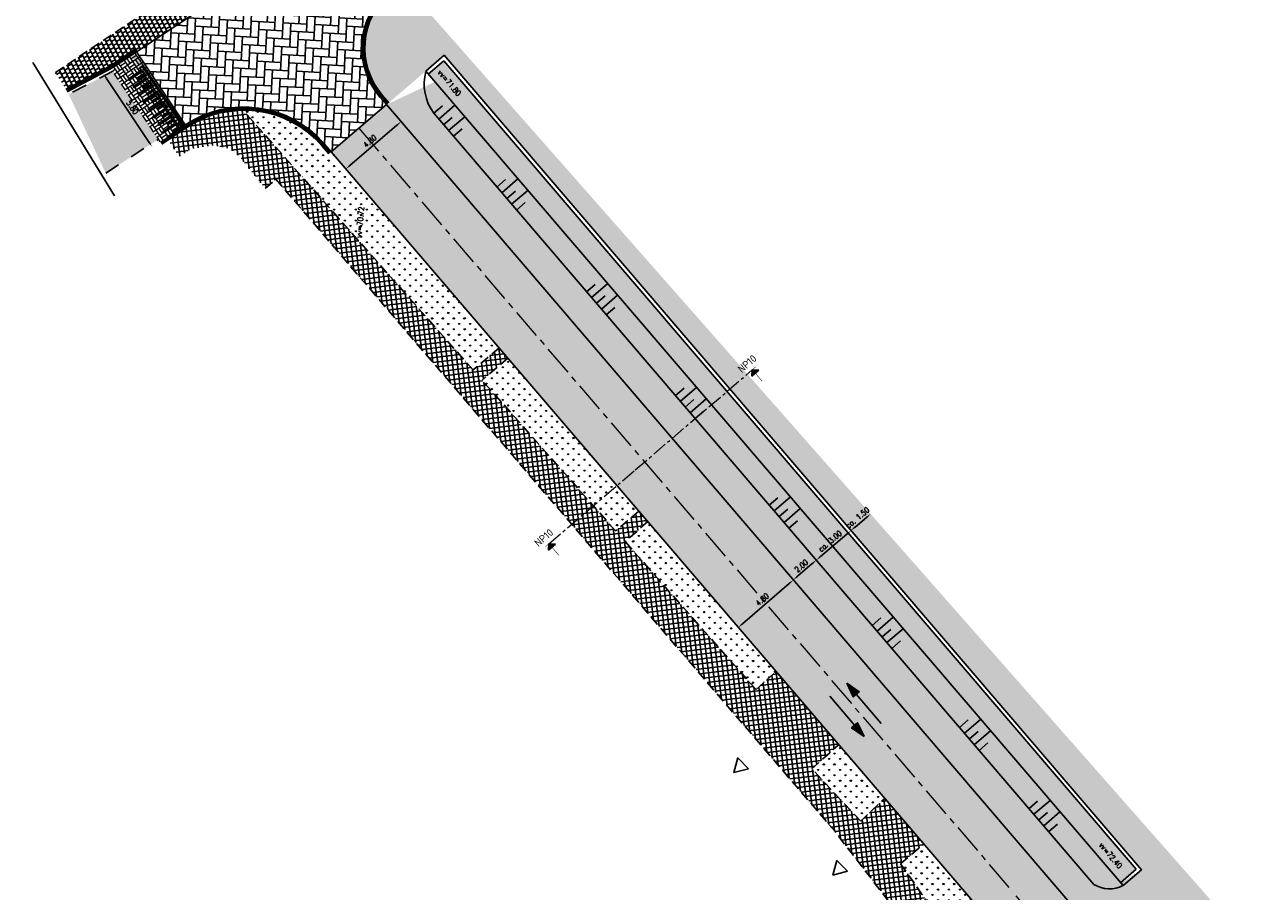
# Model space of a CAD drawing. Header units: metres. Extents: x 183890 to 185675, y 327401 to 328446.
# Tile 55 of 69: x 184288 to 184370, y 328136 to 328194. Entities that reach past the tile are written whole.
import ezdxf
from ezdxf.enums import TextEntityAlignment as Align

# ---------------------------------------------------------------- set-up
doc = ezdxf.new("R2010")
doc.units = ezdxf.units.M
doc.header["$LTSCALE"] = 0.2
doc.header["$PDMODE"] = 35
doc.header["$PDSIZE"] = 0.2
for name, pattern in [('ACAD_ISO02W100', [15, 12, -3]), ('AM-AS', [16, 10, -2, 2, -2]), ('DASHED', [200, 100, -100]), ('HIDDEN', [9.524999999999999, 6.35, -3.175]), ('XX-CENTER', [8, 5, -1, 1, -1])]:
    doc.linetypes.add(name, pattern=pattern)
for name, color, linetype, lineweight in [('N-WE-AM-AS-G', 10, 'AM-AS', 18), ('N-WE-VH-VERHARDING_BETONSTRAATSTEEN-A', 252, 'Continuous', 18), ('X-XX-AL-T25', 7, 'Continuous', 25), ('X-XX-AL-VERWIJZING_DOORSNEDE-G', 7, 'XX-CENTER', 18)]:
    doc.layers.add(name, color=color, linetype=linetype, lineweight=lineweight)
for name, color, linetype in [('O_GROEN_A_GRAS', 251, 'Continuous'), ('O_RIO_L_KOKER', 7, 'Continuous'), ('O_RIO_T_VLOEIVLAK', 7, 'Continuous'), ('O_WEG_L_DETAIL', 7, 'Continuous'), ('O_WEGEN_A_ASFALT', 252, 'Continuous'), ('O_WEGEN_A_BSS', 41, 'Continuous'), ('O_WEGEN_A_RIJWEG_GEB KL', 253, 'Continuous'), ('O_WEGEN_A_TROTTOIR', 252, 'Continuous'), ('O_WEGEN_L_2STREK', 3, 'Continuous'), ('O_WEGEN_L_OB 60x200', 2, 'HIDDEN'), ('O_WEGEN_L_RIJRICHTING', 3, 'Continuous'), ('O_WEGEN_L_TB18-20', 1, 'ACAD_ISO02W100'), ('O_WEGEN_T_MAATVOERING', 1, 'Continuous'), ('Z_ZZZ_L_AAND_INRITTEN', 2, 'Continuous'), ('Z_ZZZ_Z_HERGEBRUIK_MATERIALEN', 252, 'Continuous'), ('Z_ZZZ_Z_WERKGRENS', 3, 'FENCELINE2')]:
    doc.layers.add(name, color=color, linetype=linetype)
doc.styles.add('NLCS-ISO', font='NLCS-ISO.ttf')
doc.styles.add('ROMANS', font='romans.shx', dxfattribs={"width": 0.9})
doc.styles.add('ROMANS1_200_18', font='romans.shx', dxfattribs={"width": 0.9, "height": 0.36})
doc.styles.get("Standard").update_dxf_attribs({"font": 'arial.ttf'})
doc.linetypes.add('FENCELINE2', pattern='A,6.35,-2.54,[132,ltypeshp.shx,S=2.54,R=0,X=-2.54,Y=0],-2.54,25.4', length=36.83)
doc.dimstyles.new('1_200', dxfattribs={"dimscale": 0.2, "dimtxt": 1.8, "dimasz": 1.8, "dimexe": 1.8, "dimexo": 0.625, "dimgap": 0.9, "dimtad": 1, "dimlfac": -1, "dimzin": 0, "dimdsep": 46, "dimtxsty": 'ROMANS', "dimcen": 0.9, "dimse1": 1, "dimse2": 1, "dimadec": 0, "dimazin": 0, "dimtfac": 1, "dimtix": 1, "dimtofl": 0, "dimtmove": 2, "dimatfit": 3, "dimfxl": 1, "dimtolj": 1, "dimtzin": 0, "dimarcsym": 0})
pattern_1 = [(90, (0, 0), (-0.3592102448, 0.3592102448), [0.09525, -0.6231704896]), (45, (0, 0), (-0.3592102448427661, 0.3592102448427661), [0.09525, -0.41275]), (135, (0, 0), (-0.3592102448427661, -0.3592102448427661), [0.09525, -0.41275])]

# ---------------------------------------------------------------- blocks, each defined once
blk = doc.blocks.new('pijldrsn')
at = {"linetype": 'Continuous'}
blk.add_hatch(color=256, dxfattribs=at).paths.add_polyline_path([(-2.99999997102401, -2.999999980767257), (2.897598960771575e-08, 1.923274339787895e-08), (3.00000002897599, -2.999999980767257)])
for p, q in [((-2.99999997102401, -2.999999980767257), (2.897598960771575e-08, 1.923274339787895e-08)), ((2.897598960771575e-08, 1.923274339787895e-08), (3.00000002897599, -2.999999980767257)), ((2.897598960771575e-08, 1.923274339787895e-08), (2.897598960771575e-08, -2.999999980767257)), ((2.897598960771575e-08, 1.923274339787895e-08), (2.897598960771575e-08, 1.923274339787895e-08)), ((2.897598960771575e-08, 1.923274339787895e-08), (2.897598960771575e-08, 1.923274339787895e-08)), ((2.897598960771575e-08, 1.923274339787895e-08), (2.897598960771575e-08, 1.923274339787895e-08)), ((3.00000002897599, -2.999999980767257), (-2.99999997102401, -2.999999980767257))]:
    blk.add_line(p, q, dxfattribs=at)
at = {"linetype": 'Continuous', "const_width": 0.35}
for points in [[(-2.99999997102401, 1.923274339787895e-08), (3.00000002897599, 1.923274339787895e-08)], [(2.897598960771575e-08, 1.923274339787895e-08), (2.897598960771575e-08, -9.999999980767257)]]:
    blk.add_lwpolyline(points, dxfattribs=at)
at = {"flags": 11}
for tag, p in [('TEXTAT', (0, -65)), ('TEXTHG', (0.02287704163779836, -71.78196205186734))]:
    blk.add_attdef(tag, text='', height=5, dxfattribs=at).set_placement(p, align=Align.TOP_CENTER)
blk = doc.blocks.new('*D66')
at = {"layer": 'Defpoints', "color": 0, "transparency": 16777216}
for p in [(184338.5841427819, 328156.8896370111), (184339.4847249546, 328155.8465449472), (184335.8514765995, 328152.7096802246)]:
    blk.add_point(p, dxfattribs=at)
at = {"layer": 'O_WEGEN_T_MAATVOERING', "color": 0, "lineweight": -2, "transparency": 16777216}
blk.add_line((184335.2233856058, 328153.9880350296), (184338.3116516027, 328156.6543742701), dxfattribs=at)
at = {"layer": 'O_WEGEN_T_MAATVOERING', "color": 0, "transparency": 16777216}
for points in [[(184338.2724411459, 328156.6997894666), (184338.3508620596, 328156.6089590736), (184338.5841427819, 328156.8896370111)], [(184335.184175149, 328154.0334502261), (184335.2625960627, 328153.942619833), (184334.9508944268, 328153.7527722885)]]:
    blk.add_solid(points, dxfattribs=at)
at = {"layer": 'O_WEGEN_T_MAATVOERING', "color": 0, "transparency": 16777216, "insert": (184336.5322558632, 328155.5936958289), "char_height": 0.36, "attachment_point": 5, "rotation": 40.806585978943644, "style": 'ROMANS'}
blk.add_mtext('\\A1;4.80', dxfattribs=at)
blk = doc.blocks.new('*D67')
at = {"layer": 'Defpoints', "color": 0, "transparency": 16777216}
for p in [(184340.1034943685, 328158.1992228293), (184340.1034943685, 328158.1992228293), (184338.5879335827, 328156.8941903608)]:
    blk.add_point(p, dxfattribs=at)
at = {"layer": 'O_WEGEN_T_MAATVOERING', "color": 0, "lineweight": -2, "transparency": 16777216}
blk.add_line((184338.8607333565, 328157.1290951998), (184339.8306945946, 328157.9643179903), dxfattribs=at)
at = {"layer": 'O_WEGEN_T_MAATVOERING', "color": 0, "transparency": 16777216}
for points in [[(184339.7915437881, 328158.0097846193), (184339.8698454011, 328157.9188513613), (184340.1034943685, 328158.1992228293)], [(184338.82158255, 328157.1745618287), (184338.899884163, 328157.0836285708), (184338.5879335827, 328156.8941903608)]]:
    blk.add_solid(points, dxfattribs=at)
at = {"layer": 'O_WEGEN_T_MAATVOERING', "color": 0, "transparency": 16777216, "insert": (184339.1108091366, 328157.8195063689), "char_height": 0.36, "attachment_point": 5, "rotation": 40.73137374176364, "style": 'ROMANS'}
blk.add_mtext('\\A1;2.00', dxfattribs=at)
blk = doc.blocks.new('*D76')
at = {"layer": 'Defpoints', "color": 0, "transparency": 16777216}
for p in [(184342.3825432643, 328160.1501036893), (184342.3825432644, 328160.1501036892), (184340.1034943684, 328158.1992228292, 72.39955585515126)]:
    blk.add_point(p, dxfattribs=at)
at = {"layer": 'O_WEGEN_T_MAATVOERING', "color": 0, "lineweight": -2, "transparency": 16777216}
blk.add_line((184340.3769802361, 328158.4333285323), (184342.1090573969, 328159.915997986), dxfattribs=at)
at = {"layer": 'O_WEGEN_T_MAATVOERING', "color": 0, "transparency": 16777216}
for points in [[(184342.0700397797, 328159.9615789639), (184342.1480750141, 328159.8704170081), (184342.3825432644, 328160.1501036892)], [(184340.3379626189, 328158.4789095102), (184340.4159978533, 328158.3877475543), (184340.1034943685, 328158.1992228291)]]:
    blk.add_solid(points, dxfattribs=at)
at = {"layer": 'O_WEGEN_T_MAATVOERING', "color": 0, "transparency": 16777216, "insert": (184341.0089131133, 328159.4481491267), "char_height": 0.36, "attachment_point": 5, "rotation": 40.56374322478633, "style": 'ROMANS'}
blk.add_mtext('\\A1;ca. 3.00', dxfattribs=at)
blk = doc.blocks.new('*D77')
at = {"layer": 'Defpoints', "color": 0, "transparency": 16777216}
for p in [(184343.68979118, 328161.2451933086, 72.39955585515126), (184343.6897911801, 328161.2451933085), (184342.3825432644, 328160.1501036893, 72.39955585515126)]:
    blk.add_point(p, dxfattribs=at)
at = {"layer": 'O_WEGEN_T_MAATVOERING', "color": 0, "lineweight": -2, "transparency": 16777216}
blk.add_line((184342.6585085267, 328160.3812814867), (184343.4138259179, 328161.014015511), dxfattribs=at)
at = {"layer": 'O_WEGEN_T_MAATVOERING', "color": 0, "transparency": 16777216}
for points in [[(184343.375296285, 328161.0600097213), (184343.4523555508, 328160.9680213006), (184343.6897911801, 328161.2451933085)], [(184342.6199788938, 328160.4272756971), (184342.6970381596, 328160.3352872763), (184342.3825432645, 328160.1501036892)]]:
    blk.add_solid(points, dxfattribs=at)
at = {"layer": 'O_WEGEN_T_MAATVOERING', "color": 0, "transparency": 16777216, "insert": (184342.8230799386, 328160.9982091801), "char_height": 0.36, "attachment_point": 5, "rotation": 39.95311547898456, "style": 'ROMANS'}
blk.add_mtext('\\A1;ca. 1.50', dxfattribs=at)
blk = doc.blocks.new('*D86')
at = {"layer": 'Defpoints', "color": 0, "transparency": 16777216}
for p in [(184311.7232854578, 328188.2778836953), (184312.685426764, 328187.1538954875), (184308.0768072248, 328185.1564743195)]:
    blk.add_point(p, dxfattribs=at)
at = {"layer": 'O_WEGEN_T_MAATVOERING', "color": 0, "lineweight": -2, "transparency": 16777216}
blk.add_line((184309.3124343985, 328184.2665918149), (184312.4119408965, 328186.9197897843), dxfattribs=at)
at = {"layer": 'O_WEGEN_T_MAATVOERING', "color": 0, "transparency": 16777216}
for points in [[(184312.3729232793, 328186.9653707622), (184312.4509585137, 328186.8742088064), (184312.685426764, 328187.1538954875)], [(184309.2734167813, 328184.3121727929), (184309.3514520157, 328184.221010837), (184309.038948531, 328184.0324861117)]]:
    blk.add_solid(points, dxfattribs=at)
at = {"layer": 'O_WEGEN_T_MAATVOERING', "color": 0, "transparency": 16777216, "insert": (184310.6280819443, 328185.8666766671), "char_height": 0.36, "attachment_point": 5, "rotation": 40.56374322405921, "style": 'ROMANS'}
blk.add_mtext('\\A1;4.80', dxfattribs=at)
blk = doc.blocks.new('*D87')
at = {"layer": 'Defpoints', "color": 0, "transparency": 16777216}
for p in [(184295.2178009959, 328191.7679929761), (184298.43553781, 328186.9424184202), (184296.2543454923, 328185.48797963)]:
    blk.add_point(p, dxfattribs=at)
at = {"layer": 'O_WEGEN_T_MAATVOERING', "color": 0, "lineweight": -2, "transparency": 16777216}
blk.add_line((184293.2363302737, 328190.0140357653), (184296.054623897, 328185.7874980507), dxfattribs=at)
at = {"layer": 'O_WEGEN_T_MAATVOERING', "color": 0, "transparency": 16777216}
for points in [[(184293.2862500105, 328190.0473226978), (184293.1864105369, 328189.9807488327), (184293.0366086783, 328190.313554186)], [(184296.1045436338, 328185.8207849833), (184296.0047041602, 328185.7542111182), (184296.2543454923, 328185.48797963)]]:
    blk.add_solid(points, dxfattribs=at)
at = {"layer": 'O_WEGEN_T_MAATVOERING', "color": 0, "transparency": 16777216, "insert": (184294.944995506, 328188.1004885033), "char_height": 0.36, "attachment_point": 5, "rotation": 303.6957152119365, "style": 'ROMANS'}
blk.add_mtext('\\A1;5.80', dxfattribs=at)

msp = doc.modelspace()

# ---------------------------------------------------------------- hatches: boundary and pattern name
at = {"layer": 'N-WE-VH-VERHARDING_BETONSTRAATSTEEN-A'}
h = msp.add_hatch(dxfattribs=at)
h.set_pattern_fill('AVH-BSS_KEIFORMAAT_BLOK', color=256, scale=2, angle=34, pattern_type=2)
h.set_pattern_definition([(34, (184635.3851091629, 328401.499), (-0.2348610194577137, 0.3481957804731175), []), (34, (184635.2676786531, 328401.6730978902), (0.1133347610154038, 0.5830567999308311), [0.42, -0.42]), (124, (184635.3851091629, 328401.499), (-0.3481957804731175, -0.2348610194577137), []), (124, (184635.2110112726, 328401.3815694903), (-0.5830567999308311, 0.1133347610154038), [0.4199999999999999, -0.4199999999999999])])
h.paths.add_polyline_path([(184293.5081201, 328190.6342059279), (184295.2204640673, 328191.769756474), (184298.43553781, 328186.9424184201), (184296.7609136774, 328185.8154559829)])
at = {"layer": 'O_GROEN_A_GRAS'}
h = msp.add_hatch(dxfattribs=at)
h.set_pattern_fill('GRASS', color=256, scale=0.02, style=0)
h.set_pattern_definition(pattern_1)
edge = h.paths.add_edge_path()
edge.add_arc((184315.0911966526, 328192.0322727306), 4.80000000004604, 130.7390003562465, 220.5637432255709, ccw=False)
edge.add_line((184311.9586479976, 328195.6691861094), (184312.7623051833, 328196.3613926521))
edge.add_line((184312.7623051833, 328196.3613926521), (184366.89, 328134.9))
edge.add_line((184366.89, 328134.9), (184360.8576209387, 328130.9093900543))
edge.add_line((184360.8576209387, 328130.9093900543), (184311.7232854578, 328188.2778836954))
edge.add_line((184311.7232854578, 328188.2778836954), (184314.9104483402, 328189.7829986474))
edge.add_line((184314.9104483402, 328189.7829986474), (184315.9087401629, 328188.6167788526))
edge.add_line((184315.9087401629, 328188.6167788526), (184360.2149472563, 328136.8575892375))
edge.add_line((184360.2149472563, 328136.8575892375), (184361.5500739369, 328137.7583008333))
edge.add_line((184361.5500739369, 328137.7583008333), (184315.5217002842, 328191.5293517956))
edge.add_line((184315.5217002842, 328191.5293517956), (184311.8752220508, 328188.4079424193))
edge.add_line((184311.8752220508, 328188.4079424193), (184311.4447184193, 328188.9108633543))
h = msp.add_hatch(dxfattribs=at)
h.set_pattern_fill('GRASS', color=256, scale=0.02, style=0)
h.set_pattern_definition(pattern_1)
edge = h.paths.add_edge_path()
edge.add_arc((184302.0534380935, 328179.8677318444), 8.052699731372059, 46.103706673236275, 88.61502300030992, ccw=False)
edge.add_line((184307.6368194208, 328185.6704748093), (184319.153269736, 328172.2168594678))
edge.add_line((184319.153269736, 328172.2168594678), (184317.4380000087, 328170.7570000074))
edge.add_line((184317.4380000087, 328170.7570000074), (184302.248072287, 328187.9180790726))
h = msp.add_hatch(dxfattribs=at)
h.set_pattern_fill('GRASS', color=256, scale=0.02, style=0)
h.set_pattern_definition(pattern_1)
h.paths.add_polyline_path([(184318.034, 328170.083), (184319.7380674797, 328171.5335617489), (184328.3869276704, 328161.4299588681), (184326.8465667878, 328160.1270081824)])
h = msp.add_hatch(dxfattribs=at)
h.set_pattern_fill('GRASS', color=256, scale=0.02, style=0)
h.set_pattern_definition(pattern_1)
h.paths.add_polyline_path([(184327.481, 328159.411), (184328.9721595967, 328160.7462036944), (184337.4394691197, 328150.8427457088), (184336.12, 328149.65)])
h = msp.add_hatch(dxfattribs=at)
h.set_pattern_fill('GRASS', color=256, scale=0.02, style=0)
h.set_pattern_definition(pattern_1)
h.paths.add_polyline_path([(184339.8, 328144.42), (184341.5117670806, 328146.0972422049), (184344.6205822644, 328142.4654766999), (184343.03, 328140.96)])
h = msp.add_hatch(dxfattribs=at)
h.set_pattern_fill('GRASS', color=256, scale=0.02, style=0)
h.set_pattern_definition(pattern_1)
edge = h.paths.add_edge_path()
edge.add_line((184345.6997568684, 328138.1082142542), (184347.219579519, 328139.429288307))
edge.add_line((184347.219579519, 328139.429288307), (184350.4847975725, 328135.6148105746))
edge.add_arc((184325.0776849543, 328113.1289807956), 33.9283644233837, 27.027023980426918, 41.50950527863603, ccw=False)
edge.add_line((184355.3008106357, 328128.5463925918), (184353.11, 328127.49))
edge.add_line((184353.11, 328127.49), (184345.6997568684, 328138.1082142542))
at = {"layer": 'O_RIO_L_KOKER'}
h = msp.add_hatch(color=143, dxfattribs=at)
h.dxf.hatch_style = 1
h.paths.add_polyline_path([(184314.4728337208, 328190.294487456), (184360.1888031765, 328136.8878627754), (184361.2181132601, 328137.7767699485), (184315.5021257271, 328191.1831550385)])
at = {"layer": 'O_WEG_L_DETAIL'}
h = msp.add_hatch(color=256, dxfattribs=at)
h.dxf.hatch_style = 1
h.paths.add_polyline_path([(184295.0449081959, 328191.6527064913), (184294.8720153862, 328191.5374200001), (184294.8737652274, 328191.5347957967), (184294.0093032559, 328190.958365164), (184294.0642014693, 328190.8760354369), (184294.9286634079, 328191.4524660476), (184295.038459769, 328191.2878065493), (184294.6062292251, 328190.9995914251), (184294.6611273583, 328190.9172617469), (184295.0933585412, 328191.2054771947), (184295.2031549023, 328191.0408176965), (184294.3386924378, 328190.464386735), (184294.3935906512, 328190.3820570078), (184295.2580531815, 328190.9584880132), (184295.3678495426, 328190.7938285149), (184294.9356178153, 328190.5056126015), (184294.9905159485, 328190.4232829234), (184295.4227477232, 328190.7114987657), (184295.5325440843, 328190.5468392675), (184294.6680817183, 328189.9704083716), (184294.7229799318, 328189.8880786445), (184295.5874422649, 328190.4645095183), (184295.697238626, 328190.29985002), (184295.2650074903, 328190.0116345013), (184295.3199056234, 328189.9293048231), (184295.7521368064, 328190.2175202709), (184295.7837172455, 328190.1701596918), (184295.9566098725, 328190.2854460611)])
h = msp.add_hatch(color=256, dxfattribs=at)
h.dxf.hatch_style = 1
h.paths.add_polyline_path([(184298.2623348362, 328186.827597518), (184298.0894422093, 328186.7123111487), (184298.0578617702, 328186.7596717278), (184297.6256305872, 328186.47145628), (184297.570732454, 328186.5537859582), (184298.0029635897, 328186.842001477), (184297.8931672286, 328187.0066609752), (184297.0287048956, 328186.4302301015), (184296.9738066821, 328186.5125598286), (184297.8382690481, 328187.0889907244), (184297.728472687, 328187.2536502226), (184297.2962409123, 328186.9654343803), (184297.241342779, 328187.0477640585), (184297.6735745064, 328187.3359799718), (184297.5637781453, 328187.5006394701), (184296.699315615, 328186.9242084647), (184296.6444174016, 328187.0065381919), (184297.5088798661, 328187.5829691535), (184297.3990835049, 328187.7476286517), (184296.966852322, 328187.4594132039), (184296.9119541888, 328187.541742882), (184297.3441847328, 328187.8299580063), (184297.2343883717, 328187.9946175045), (184296.369926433, 328187.4181868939), (184296.3150282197, 328187.5005166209), (184297.1794901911, 328188.0769472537), (184297.06969383, 328188.241606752), (184296.637462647, 328187.9533913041), (184296.5825645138, 328188.0357209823), (184297.0147956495, 328188.3239365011), (184296.9049992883, 328188.4885959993), (184296.0441959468, 328187.9114219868), (184295.9856389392, 328187.9944949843), (184296.8501011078, 328188.5709257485), (184296.7403047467, 328188.7355852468), (184296.3080735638, 328188.447369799), (184296.2531754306, 328188.5296994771), (184296.6854065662, 328188.8179149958), (184296.5756102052, 328188.9825744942), (184295.7111478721, 328188.4061436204), (184295.6562496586, 328188.4884733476), (184296.5207120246, 328189.0649042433), (184296.4109156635, 328189.2295637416), (184295.9786838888, 328188.9413478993), (184295.9237857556, 328189.0236775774), (184296.3560174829, 328189.3118934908), (184296.2462211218, 328189.4765529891), (184295.3817585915, 328188.9001219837), (184295.3268603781, 328188.9824517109), (184296.1913228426, 328189.5588826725), (184296.1044141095, 328189.6892180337), (184296.0815264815, 328189.7235421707), (184295.6492952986, 328189.4353267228), (184295.5943971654, 328189.5176564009), (184296.0266277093, 328189.8058715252), (184295.9168313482, 328189.9705310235), (184295.0523694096, 328189.3941004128), (184294.9974711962, 328189.47643014), (184295.8619331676, 328190.0528607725), (184295.7521368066, 328190.217520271), (184295.3199056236, 328189.929304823), (184295.2650074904, 328190.0116345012), (184295.697238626, 328190.29985002), (184295.5874422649, 328190.4645095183), (184294.7266389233, 328189.8873355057), (184294.6680819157, 328189.9704085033), (184295.5325440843, 328190.5468392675), (184295.4264779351, 328190.7059046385), (184295.5993705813, 328190.821190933), (184296.2773071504, 328189.8045029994), (184297.5719758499, 328187.8629148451)])
at = {"layer": 'O_WEGEN_A_ASFALT'}
msp.add_hatch(color=256, dxfattribs=at).paths.add_polyline_path([(184293.1888046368, 328183.7515527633), (184296.6689397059, 328185.99156188), (184293.6541298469, 328190.4849370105), (184290.7457285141, 328188.9600474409)])
at = {"layer": 'O_WEGEN_A_BSS'}
h = msp.add_hatch(dxfattribs=at)
h.set_pattern_fill('AVH-BSS_KEIFORMAAT_ELLEBOOG', color=252, scale=5, angle=87, pattern_type=2)
h.set_pattern_definition([(87, (0, 0), (-0.4968041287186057, 0.5517568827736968), [1.575, -0.5249999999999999]), (357, (-1.048561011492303, 0.05495275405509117), (-0.4968041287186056, 0.5517568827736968), [1.575, -0.5249999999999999])])
edge = h.paths.add_edge_path()
edge.add_line((184295.2204640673, 328191.769756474), (184307.247013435, 328199.7337921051))
edge.add_line((184307.247013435, 328199.7337921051), (184311.1884535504, 328195.157748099))
edge.add_arc((184315.0469967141, 328192.0375615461), 4.962249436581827, 141.039482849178, 205.3137610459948)
edge.add_arc((184316.2798963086, 328192.7418279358), 6.378832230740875, 206.2972281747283, 224.4114310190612)
edge.add_line((184311.7232854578, 328188.2778836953), (184308.0768072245, 328185.1564743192))
edge.add_arc((184300.92012838, 328179.5999989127), 9.060489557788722, 37.82591418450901, 50.52444511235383)
edge.add_line((184306.6803251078, 328186.5937536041), (184306.6715754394, 328186.600711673))
edge.add_arc((184302.3194063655, 328181.1279236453), 6.992337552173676, 51.50694557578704, 123.7414655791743)
edge.add_line((184298.43553781, 328186.9424184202), (184295.2204640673, 328191.769756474))
at = {"layer": 'O_WEGEN_A_RIJWEG_GEB KL'}
h = msp.add_hatch(color=256, dxfattribs=at)
edge = h.paths.add_edge_path()
edge.add_arc((184322.6448977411, 328110.3177712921), 37.60000090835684, 351.2868487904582, 400.5637425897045)
edge.add_line((184351.2089781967, 328134.7688116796), (184308.0768072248, 328185.1564743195))
edge.add_line((184308.0768072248, 328185.1564743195), (184311.7232854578, 328188.2778836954))
edge.add_line((184311.7232854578, 328188.2778836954), (184357.7516652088, 328134.5068380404))
edge.add_line((184357.7516652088, 328134.5068380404), (184360.8576209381, 328130.9093900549))
edge.add_arc((184366.1560603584, 328135.4839435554), 7.000000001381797, 220.8065881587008, 279.8230807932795)
edge.add_line((184367.3503054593, 328128.5865687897), (184368.6879923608, 328128.818191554))
edge.add_line((184368.6879923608, 328128.818191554), (184369.6069309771, 328123.5175604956))
edge.add_arc((184370.4963778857, 328117.5838530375), 6.00000000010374, 98.52501244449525, 188.6342082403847)
edge.add_arc((184322.6448987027, 328110.3177715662), 42.3999999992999, -8.713151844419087, 8.634208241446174, ccw=False)
edge.add_line((184364.5555662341, 328103.8946923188), (184363.726717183, 328098.4880336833))
edge.add_arc((184496.9914462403, 328076.1269111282), 135.1277462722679, 170.474801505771, 185.8536588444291)
edge.add_line((184362.5683059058, 328062.3455049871), (184357.793744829, 328061.8519645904))
edge.add_arc((184496.9914463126, 328076.1269111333), 139.9277463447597, 182.1059407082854, 185.855304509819, ccw=False)
edge.add_line((184357.158208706, 328070.9849409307), (184357.2584646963, 328083.5071581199))
edge.add_arc((184496.9914462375, 328076.1269111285), 139.9277462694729, 170.4817957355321, 176.9766303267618, ccw=False)
edge.add_line((184358.9900695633, 328099.265498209), (184359.8109623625, 328104.6218333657))
at = {"layer": 'O_WEGEN_A_TROTTOIR'}
h = msp.add_hatch(dxfattribs=at)
h.set_pattern_fill('ANSI37', color=256, scale=0.1, style=0)
h.set_pattern_definition([(97.00933216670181, (184232.4863638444, 327976.864290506), (-0.3151270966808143, -0.03874484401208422), []), (187.0093321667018, (184232.4863638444, 327976.864290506), (0.03874484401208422, -0.3151270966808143), [])])
edge = h.paths.add_edge_path()
edge.add_line((184347.7964280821, 328081.1220895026), (184358.0794247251, 328092.9561848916))
edge.add_arc((184496.9914462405, 328076.1269111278), 139.9277462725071, 170.4817957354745, 173.0922471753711, ccw=False)
edge.add_line((184358.9900695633, 328099.265498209), (184359.8109623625, 328104.6218333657))
edge.add_arc((184322.6448987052, 328110.3177715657), 37.59999999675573, 351.286848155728, 354.4010762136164)
edge.add_line((184360.0655178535, 328106.6493574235), (184358.2431728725, 328106.8168659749))
edge.add_line((184358.2431728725, 328106.8168659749), (184358.3421338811, 328112.4945532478))
edge.add_line((184358.3421338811, 328112.4945532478), (184355.6552095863, 328121.1971074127))
edge.add_line((184355.6552095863, 328121.1971074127), (184358.3722444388, 328122.035995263))
edge.add_arc((184322.1494592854, 328110.1007618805), 38.1384315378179, 18.23680285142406, 29.07143601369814)
edge.add_line((184355.4830041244, 328128.6322148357), (184353.097168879, 328127.5083671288))
edge.add_line((184353.097168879, 328127.5083671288), (184345.67, 328138.14))
edge.add_line((184345.67, 328138.14), (184347.2045980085, 328139.446789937))
edge.add_line((184347.2045980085, 328139.446789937), (184344.6205822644, 328142.4654766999))
edge.add_line((184344.6205822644, 328142.4654766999), (184343.0330959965, 328140.9629303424))
edge.add_line((184343.0330959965, 328140.9629303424), (184339.8, 328144.42))
edge.add_line((184339.8, 328144.42), (184341.552, 328145.976))
edge.add_line((184341.552, 328145.976), (184337.422, 328150.827))
edge.add_line((184337.422, 328150.827), (184336.12, 328149.65))
edge.add_line((184336.12, 328149.65), (184327.481, 328159.411))
edge.add_line((184327.481, 328159.411), (184328.9721595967, 328160.7462036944))
edge.add_line((184328.9721595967, 328160.7462036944), (184328.3868953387, 328161.4299183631))
edge.add_line((184328.3868953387, 328161.4299183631), (184326.8465667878, 328160.1270081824))
edge.add_line((184326.8465667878, 328160.1270081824), (184318.034, 328170.083))
edge.add_line((184318.034, 328170.083), (184319.7385016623, 328171.5331042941))
edge.add_line((184319.7385016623, 328171.5331042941), (184319.1532374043, 328172.2168189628))
edge.add_line((184319.1532374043, 328172.2168189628), (184317.4368824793, 328170.7582625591))
edge.add_line((184317.4368824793, 328170.7582625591), (184302.2481187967, 328187.9180795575))
edge.add_arc((184302.3190132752, 328181.1184491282), 6.800000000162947, 90.5973570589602, 123.6957152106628)
edge.add_line((184298.5464942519, 328186.7760192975), (184297.2985008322, 328185.9438459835))
edge.add_line((184297.2985008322, 328185.9438459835), (184298.0359224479, 328184.8567714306))
edge.add_line((184298.0359224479, 328184.8567714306), (184298.79, 328185.36))
edge.add_line((184298.79, 328185.36), (184300.29, 328185.59))
edge.add_line((184300.29, 328185.59), (184301.34, 328185.39))
edge.add_line((184301.34, 328185.39), (184301.96, 328184.91))
edge.add_line((184301.96, 328184.91), (184303.72, 328182.75))
edge.add_line((184303.72, 328182.75), (184304.4217223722, 328183.3513594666))
edge.add_line((184304.4217223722, 328183.3513594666), (184341.338, 328140.274))
edge.add_line((184341.338, 328140.274), (184348.6339644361, 328130.7920939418))
edge.add_line((184348.6339644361, 328130.7920939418), (184354.2494870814, 328121.6823779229))
edge.add_line((184354.2494870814, 328121.6823779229), (184357.1389745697, 328112.3237512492))
edge.add_line((184357.1389745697, 328112.3237512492), (184356.9500398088, 328101.4840023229))
edge.add_line((184356.9500398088, 328101.4840023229), (184353.7282878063, 328090.9979373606))
edge.add_line((184353.7282878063, 328090.9979373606), (184349.2831661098, 328085.8823085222))
edge.add_line((184349.2831661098, 328085.8823085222), (184347.7527198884, 328085.1729888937))
edge.add_line((184347.7527198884, 328085.1729888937), (184256.9659824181, 327986.6157950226))
edge.add_arc((184250.878970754, 327993.1789655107), 8.951364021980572, 266.98402365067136, 312.8443774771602, ccw=False)
edge.add_arc((184250.7455056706, 327999.0750540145), 14.83889273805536, 242.16194085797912, 268.6967142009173, ccw=False)
edge.add_line((184243.8161266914, 327985.9534518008), (184242.67, 327986.626))
edge.add_line((184242.67, 327986.626), (184242.2263777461, 327986.9760860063))
edge.add_line((184242.2263777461, 327986.9760860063), (184240.7986594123, 327985.0747680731))
edge.add_line((184240.7986594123, 327985.0747680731), (184242.37560285, 327983.8446260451))
edge.add_line((184242.37560285, 327983.8446260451), (184242.2539518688, 327983.6886598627))
edge.add_line((184242.2539518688, 327983.6886598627), (184246.2300968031, 327980.5527958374))
edge.add_arc((184252.0235789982, 327970.0439631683), 12.00000000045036, 78.19464743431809, 118.86779237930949, ccw=False)
edge.add_line((184254.4786289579, 327981.7901425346), (184255.5744775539, 327982.9797850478))
edge.add_line((184255.5744775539, 327982.9797850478), (184255.5671224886, 327982.9865602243))
edge.add_line((184255.5671224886, 327982.9865602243), (184269.6567721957, 327998.2821460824))
edge.add_line((184269.6567721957, 327998.2821460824), (184269.5611563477, 327998.3702233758))
edge.add_line((184269.5611563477, 327998.3702233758), (184274.6425386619, 328003.8865222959))
edge.add_line((184274.6425386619, 328003.8865222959), (184274.7381545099, 328003.7984450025))
edge.add_line((184274.7381545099, 328003.7984450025), (184283.2058060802, 328012.9908446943))
edge.add_line((184283.2058060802, 328012.9908446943), (184283.1101902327, 328013.0789219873))
edge.add_line((184283.1101902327, 328013.0789219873), (184288.1915725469, 328018.5952209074))
edge.add_line((184288.1915725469, 328018.5952209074), (184288.2871883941, 328018.5071436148))
edge.add_line((184288.2871883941, 328018.5071436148), (184297.0346301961, 328028.0032808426))
edge.add_line((184297.0346301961, 328028.0032808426), (184296.9390143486, 328028.0913581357))
edge.add_line((184296.9390143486, 328028.0913581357), (184302.0203966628, 328033.6076570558))
edge.add_line((184302.0203966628, 328033.6076570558), (184302.1160125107, 328033.5195797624))
edge.add_line((184302.1160125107, 328033.5195797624), (184310.169508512, 328042.2623762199))
edge.add_line((184310.169508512, 328042.2623762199), (184310.0738926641, 328042.3504535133))
edge.add_line((184310.0738926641, 328042.3504535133), (184315.1552749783, 328047.8667524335))
edge.add_line((184315.1552749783, 328047.8667524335), (184315.2508908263, 328047.7786751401))
edge.add_line((184315.2508908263, 328047.7786751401), (184327.9509008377, 328061.565681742))
edge.add_line((184327.9509008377, 328061.565681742), (184327.8552849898, 328061.6537590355))
edge.add_line((184327.8552849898, 328061.6537590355), (184330.9041143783, 328064.9635383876))
edge.add_line((184330.9041143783, 328064.9635383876), (184330.9997302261, 328064.8754610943))
edge.add_line((184330.9997302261, 328064.8754610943), (184337.5237359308, 328071.9578578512))
edge.add_line((184337.5237359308, 328071.9578578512), (184337.4281200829, 328072.0459351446))
edge.add_line((184337.4281200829, 328072.0459351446), (184340.477962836, 328075.3568145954))
edge.add_line((184340.477962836, 328075.3568145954), (184340.5735786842, 328075.2687373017))
edge.add_line((184340.5735786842, 328075.2687373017), (184346.8059188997, 328082.0345048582))
edge.add_line((184346.8059188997, 328082.0345048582), (184347.7964280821, 328081.1220895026))
at = {"layer": 'O_WEGEN_L_RIJRICHTING'}
for points in [[(184342.1124443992, 328150.0727235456), (184342.5395225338, 328149.1685088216), (184342.934412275, 328149.5031896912)], [(184343.2548777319, 328146.5505959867), (184342.8277995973, 328147.4548107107), (184342.432909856, 328147.1201298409)]]:
    msp.add_hatch(color=256, dxfattribs=at).paths.add_polyline_path(points)
at = {"layer": 'Z_ZZZ_Z_HERGEBRUIK_MATERIALEN'}
h = msp.add_hatch(dxfattribs=at)
h.set_pattern_fill('AVH-TEGEL_300X300_HALFST', color=256, angle=27, style=0, pattern_type=2)
h.set_pattern_definition([(27, (0, 0), (0.1992033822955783, 0.2698481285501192), [0.3, -0.3]), (117, (0, 0), (-0.2673019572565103, -0.136197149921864), [])])
h.paths.add_polyline_path([(184311.3098867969, 328204.348997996), (184310.5324627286, 328205.2515933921), (184306.8348965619, 328202.0651589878), (184302.5081385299, 328198.8733021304), (184297.914, 328195.784), (184289.858, 328190.403), (184290.5518198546, 328189.3100252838), (184293.4497381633, 328190.8294185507), (184295.106844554, 328191.9343920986), (184295.2204640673, 328191.769756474), (184308.2716987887, 328200.4123434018), (184307.6190844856, 328201.1700336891)])

# ---------------------------------------------------------------- linework, layer by layer
at = {"layer": 'N-WE-AM-AS-G', "elevation": 72.39955585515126, "flags": 128}
msp.add_lwpolyline([(184309.9000463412, 328186.7171790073), (184353.0322173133, 328136.3295163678)], dxfattribs=at)
at = {"layer": 'N-WE-AM-AS-G'}
msp.add_arc((184322.644898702, 328110.3177715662), 40, 351.2868481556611, 40.56374322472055, dxfattribs=at)
at = {"layer": 'O_RIO_L_KOKER'}
for p, q in [((184314.8451840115, 328187.7063677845, 72.39955585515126), (184315.4149462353, 328188.1940879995, 72.39955585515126)), ((184315.1703308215, 328187.3265263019, 72.39955585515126), (184316.2338869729, 328188.2369373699, 72.39955585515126)), ((184315.4954776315, 328186.9466848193, 72.39955585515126), (184316.0652398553, 328187.4344050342, 72.39955585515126)), ((184315.8206244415, 328186.5668433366, 72.39955585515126), (184316.8841805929, 328187.4772544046, 72.39955585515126)), ((184316.1457712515, 328186.187001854, 72.39955585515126), (184316.7155334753, 328186.6747220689, 72.39955585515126)), ((184319.0111631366, 328182.8396071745, 72.39955585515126), (184319.5809253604, 328183.3273273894, 72.39955585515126)), ((184319.3363099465, 328182.4597656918, 72.39955585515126), (184320.3998660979, 328183.3701767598, 72.39955585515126)), ((184319.6614567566, 328182.0799242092, 72.39955585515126), (184320.2312189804, 328182.5676444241, 72.39955585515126)), ((184319.9866035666, 328181.7000827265, 72.39955585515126), (184321.0501597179, 328182.6104937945, 72.39955585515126)), ((184320.3117503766, 328181.3202412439, 72.39955585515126), (184320.8815126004, 328181.8079614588, 72.39955585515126)), ((184324.933921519, 328175.9205501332, 72.39955585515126), (184325.5036837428, 328176.4082703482, 72.39955585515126)), ((184325.2590683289, 328175.5407086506, 72.39955585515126), (184326.3226244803, 328176.4511197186, 72.39955585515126)), ((184325.909361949, 328174.7810256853, 72.39955585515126), (184326.9729181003, 328175.6914367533, 72.39955585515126)), ((184325.584215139, 328175.160867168, 72.39955585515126), (184326.1539773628, 328175.6485873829, 72.39955585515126)), ((184326.234508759, 328174.4011842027, 72.39955585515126), (184326.8042709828, 328174.8889044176, 72.39955585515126)), ((184330.7990173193, 328169.0688554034, 72.39955585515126), (184331.3687795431, 328169.5565756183, 72.39955585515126)), ((184331.1241641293, 328168.6890139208, 72.39955585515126), (184332.1877202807, 328169.5994249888, 72.39955585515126)), ((184331.4493109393, 328168.3091724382, 72.39955585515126), (184332.0190731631, 328168.796892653, 72.39955585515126)), ((184331.7744577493, 328167.9293309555, 72.39955585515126), (184332.8380139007, 328168.8397420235, 72.39955585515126)), ((184332.0996045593, 328167.5494894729, 72.39955585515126), (184332.6693667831, 328168.0372096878, 72.39955585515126)), ((184336.9940204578, 328161.831757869, 72.39955585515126), (184337.5637826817, 328162.3194780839, 72.39955585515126)), ((184337.3191672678, 328161.4519163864, 72.39955585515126), (184338.3827234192, 328162.3623274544, 72.39955585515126)), ((184337.6443140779, 328161.0720749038, 72.39955585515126), (184338.2140763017, 328161.5597951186, 72.39955585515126)), ((184337.9694608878, 328160.6922334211, 72.39955585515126), (184339.0330170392, 328161.6026444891, 72.39955585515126)), ((184338.2946076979, 328160.3123919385, 72.39955585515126), (184338.8643699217, 328160.8001121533, 72.39955585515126)), ((184344.1169028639, 328153.510697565, 72.39955585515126), (184345.1804590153, 328154.421108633, 72.39955585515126)), ((184343.7917560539, 328153.8905390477, 72.39955585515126), (184344.3615182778, 328154.3782592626, 72.39955585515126)), ((184344.442049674, 328153.1308560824, 72.39955585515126), (184345.0118118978, 328153.6185762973, 72.39955585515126)), ((184344.7671964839, 328152.7510145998, 72.39955585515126), (184345.8307526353, 328153.6614256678, 72.39955585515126)), ((184345.092343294, 328152.3711731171, 72.39955585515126), (184345.6621055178, 328152.858893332, 72.39955585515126)), ((184349.56050692, 328147.1513959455, 72.39955585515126), (184350.1302691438, 328147.6391161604, 72.39955585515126)), ((184349.88565373, 328146.7715544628, 72.39955585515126), (184350.9492098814, 328147.6819655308, 72.39955585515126)), ((184350.21080054, 328146.3917129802, 72.39955585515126), (184350.7805627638, 328146.8794331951, 72.39955585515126)), ((184350.53594735, 328146.0118714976, 72.39955585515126), (184351.5995035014, 328146.9222825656, 72.39955585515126)), ((184350.86109416, 328145.6320300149, 72.39955585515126), (184351.4308563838, 328146.1197502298, 72.39955585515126)), ((184354.1458319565, 328141.79474902, 72.39955585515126), (184354.7155941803, 328142.2824692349, 72.39955585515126)), ((184354.4709787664, 328141.4149075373, 72.39955585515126), (184355.5345349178, 328142.3253186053, 72.39955585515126)), ((184354.7961255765, 328141.0350660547, 72.39955585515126), (184355.3658878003, 328141.5227862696, 72.39955585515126)), ((184355.1212723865, 328140.6552245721, 72.39955585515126), (184356.1848285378, 328141.5656356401, 72.39955585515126)), ((184355.4464191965, 328140.2753830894, 72.39955585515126), (184356.0161814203, 328140.7631033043, 72.39955585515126))]:
    msp.add_line(p, q, dxfattribs=at)
at = {"layer": 'O_RIO_L_KOKER', "flags": 128}
for points in [[(184360.352202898, 328136.6986524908), (184361.5701621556, 328137.7502111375), (184315.5287825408, 328191.536455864), (184314.3094568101, 328190.4837174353)], [(184360.352202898, 328136.6986524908), (184314.3094568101, 328190.4837174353)], [(184315.5021257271, 328191.1831550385), (184314.4728337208, 328190.294487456)], [(184361.2181132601, 328137.7767699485), (184315.5021257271, 328191.1831550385)]]:
    msp.add_lwpolyline(points, dxfattribs=at)
at = {"layer": 'O_RIO_L_KOKER', "elevation": 72.39955585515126, "flags": 128}
msp.add_lwpolyline([(184360.3456678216, 328136.70622169, -0.2667686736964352), (184358.4338588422, 328136.7854103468), (184314.8451840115, 328187.7063677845, -0.2251451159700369), (184314.3159918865, 328190.4761482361)], format="xyb", dxfattribs=at)
for points in [[(184357.7516591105, 328134.5068327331), (184311.7232854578, 328188.2778836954)], [(184361.2181132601, 328137.7767699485), (184360.1888031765, 328136.8878627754)]]:
    msp.add_lwpolyline(points, dxfattribs=at)
at = {"layer": 'O_WEG_L_DETAIL'}
msp.add_lwpolyline([(184298.2623348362, 328186.827597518), (184298.0894422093, 328186.7123111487), (184298.0578617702, 328186.7596717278), (184297.6256305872, 328186.47145628), (184297.570732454, 328186.5537859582), (184298.0029635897, 328186.842001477), (184297.8931672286, 328187.0066609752), (184297.0287048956, 328186.4302301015), (184296.9738066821, 328186.5125598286), (184297.8382690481, 328187.0889907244), (184297.728472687, 328187.2536502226), (184297.2962409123, 328186.9654343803), (184297.241342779, 328187.0477640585), (184297.6735745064, 328187.3359799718), (184297.5637781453, 328187.5006394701), (184296.699315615, 328186.9242084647), (184296.6444174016, 328187.0065381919), (184297.5088798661, 328187.5829691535), (184297.3990835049, 328187.7476286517), (184296.966852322, 328187.4594132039), (184296.9119541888, 328187.541742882), (184297.3441847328, 328187.8299580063), (184297.2343883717, 328187.9946175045), (184296.369926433, 328187.4181868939), (184296.3150282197, 328187.5005166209), (184297.1794901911, 328188.0769472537), (184297.06969383, 328188.241606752), (184296.637462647, 328187.9533913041), (184296.5825645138, 328188.0357209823), (184297.0147956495, 328188.3239365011), (184296.9049992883, 328188.4885959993), (184296.0441959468, 328187.9114219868), (184295.9856389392, 328187.9944949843), (184296.8501011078, 328188.5709257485), (184296.7403047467, 328188.7355852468), (184296.3080735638, 328188.447369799), (184296.2531754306, 328188.5296994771), (184296.6854065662, 328188.8179149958), (184296.5756102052, 328188.9825744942), (184295.7111478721, 328188.4061436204), (184295.6562496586, 328188.4884733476), (184296.5207120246, 328189.0649042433), (184296.4109156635, 328189.2295637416), (184295.9786838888, 328188.9413478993), (184295.9237857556, 328189.0236775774), (184296.3560174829, 328189.3118934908), (184296.2462211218, 328189.4765529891), (184295.3817585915, 328188.9001219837), (184295.3268603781, 328188.9824517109), (184296.1913228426, 328189.5588826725), (184296.1044141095, 328189.6892180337), (184296.0815264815, 328189.7235421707), (184295.6492952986, 328189.4353267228), (184295.5943971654, 328189.5176564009), (184296.0266277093, 328189.8058715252), (184295.9168313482, 328189.9705310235), (184295.0523694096, 328189.3941004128), (184294.9974711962, 328189.47643014), (184295.8619331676, 328190.0528607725), (184295.7521368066, 328190.217520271), (184295.3199056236, 328189.929304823), (184295.2650074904, 328190.0116345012), (184295.697238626, 328190.29985002), (184295.5874422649, 328190.4645095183), (184294.7266389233, 328189.8873355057), (184294.6680819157, 328189.9704085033), (184295.5325440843, 328190.5468392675), (184295.4264779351, 328190.7059046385), (184295.5993705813, 328190.821190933), (184296.2773071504, 328189.8045029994), (184297.5719758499, 328187.8629148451)], close=True, dxfattribs=at)
at = {"layer": 'O_WEGEN_L_2STREK', "flags": 128}
for points in [[(184308.2716987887, 328200.4123434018), (184295.2178009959, 328191.7679929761)], [(184295.2178009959, 328191.7679929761), (184298.43553781, 328186.9424184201)]]:
    msp.add_lwpolyline(points, dxfattribs=at)
at = {"layer": 'O_WEGEN_L_2STREK', "linetype": 'DASHED', "ltscale": 0.05, "flags": 128}
for points in [[(184293.6541298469, 328190.4849370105), (184290.7375603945, 328188.9557648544)], [(184293.1888046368, 328183.7515527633), (184296.6722743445, 328185.9937082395)]]:
    msp.add_lwpolyline(points, dxfattribs=at)
at = {"layer": 'O_WEGEN_L_2STREK', "linetype": 'Continuous', "flags": 128}
msp.add_lwpolyline([(184351.2089781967, 328134.7688116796), (184308.0768072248, 328185.1564743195)], dxfattribs=at)
at = {"layer": 'O_WEGEN_L_OB 60x200', "ltscale": 0.5, "flags": 128}
for points in [[(184289.858, 328190.403), (184297.914, 328195.784), (184302.501, 328198.868), (184306.8348965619, 328202.0651589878)], [(184317.4368882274, 328170.7582560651), (184302.2481187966, 328187.9180795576)], [(184303.72, 328182.75), (184304.4217223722, 328183.3513594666)], [(184349.2831661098, 328085.8823085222), (184353.7282878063, 328090.9979373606), (184356.9500398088, 328101.4840023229), (184357.1389745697, 328112.3237512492), (184354.2494870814, 328121.6823779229), (184348.6339644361, 328130.7920939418), (184341.338, 328140.274), (184304.4217223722, 328183.3513594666)], [(184319.1532374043, 328172.2168189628), (184317.438, 328170.757)], [(184319.7385016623, 328171.5331042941), (184318.034, 328170.083)], [(184326.8510063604, 328160.121992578), (184318.034, 328170.083)], [(184328.3868953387, 328161.4299183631), (184326.851, 328160.122)], [(184328.9721595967, 328160.7462036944), (184327.481, 328159.411)], [(184336.12, 328149.65), (184327.481, 328159.411)], [(184336.12, 328149.65), (184337.422, 328150.827)], [(184339.8, 328144.42), (184341.552, 328145.976)], [(184343.0330942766, 328140.9629321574), (184342.6406433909, 328141.3770816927), (184339.8, 328144.42)], [(184343.03, 328140.96), (184344.6205822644, 328142.4654766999)], [(184345.67, 328138.14), (184347.2045980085, 328139.446789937)], [(184353.097168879, 328127.5083671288), (184350.0956341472, 328131.8049188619), (184345.67, 328138.14)]]:
    msp.add_lwpolyline(points, dxfattribs=at)
at = {"layer": 'O_WEGEN_L_RIJRICHTING'}
for points in [[(184342.1124443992, 328150.0727235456), (184342.5395225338, 328149.1685088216), (184342.934412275, 328149.5031896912)], [(184343.2548777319, 328146.5505959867), (184342.8277995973, 328147.4548107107), (184342.432909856, 328147.1201298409)]]:
    msp.add_lwpolyline(points, close=True, dxfattribs=at)
for points in [[(184340.991939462, 328149.2206353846), (184342.6303547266, 328147.2874702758)], [(184344.3753826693, 328147.4026841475), (184342.7369674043, 328149.3358492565)]]:
    msp.add_lwpolyline(points, dxfattribs=at)
at = {"layer": 'O_WEGEN_L_TB18-20', "ltscale": 0.5, "const_width": 0.2, "flags": 128}
for points in [[(184312.7133616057, 328196.4512165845), (184311.8933865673, 328195.7449551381, 0.4133179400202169), (184311.3687501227, 328188.8458339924)], [(184296.8270248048, 328185.7496544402), (184298.491016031, 328186.8592188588, -0.3795263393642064), (184307.5608511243, 328185.6054454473), (184308.0008389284, 328185.0914449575)]]:
    msp.add_lwpolyline(points, format="xyb", dxfattribs=at)
msp.add_lwpolyline([(184295.162322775, 328191.8511925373), (184293.5008360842, 328190.7432981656), (184290.5982549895, 328189.2214601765)], dxfattribs=at)
at = {"layer": 'O_WEGEN_L_TB18-20', "linetype": 'Continuous', "ltscale": 0.5, "flags": 128}
for points in [[(184295.106844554, 328191.9343920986), (184293.4497381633, 328190.8294185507), (184290.5518198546, 328189.3100252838)], [(184295.2178009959, 328191.7679929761), (184293.5519340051, 328190.6571777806), (184290.6446901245, 328189.1328950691)], [(184293.5519340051, 328190.6571777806), (184295.2178009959, 328191.7679929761)], [(184311.2927818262, 328188.7808046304), (184311.7232854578, 328188.2778836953)], [(184311.3687501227, 328188.8458339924), (184311.7992537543, 328188.3429130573)], [(184311.4447184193, 328188.9108633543), (184311.8752220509, 328188.4079424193)], [(184296.8825030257, 328185.6664548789), (184298.5464942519, 328186.7760192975)], [(184297.1875443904, 328186.1102451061), (184298.43553781, 328186.9424184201)], [(184307.9248706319, 328185.0264155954), (184307.4848828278, 328185.5404160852)], [(184308.0768072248, 328185.1564743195), (184307.6368194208, 328185.6704748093)]]:
    msp.add_lwpolyline(points, dxfattribs=at)
at = {"layer": 'O_WEGEN_L_TB18-20', "linetype": 'Continuous', "ltscale": 0.5, "elevation": 72.39955585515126, "flags": 128}
msp.add_lwpolyline([(184311.7232854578, 328188.2778836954), (184308.0768072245, 328185.1564743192)], dxfattribs=at)
at = {"layer": 'O_WEGEN_L_TB18-20', "linetype": 'Continuous', "ltscale": 0.5}
for centre, radius, start, end in [((184315.0911966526, 328192.0322727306), 5, 130.7390003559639, 220.5637432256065), ((184315.0911966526, 328192.0322727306), 4.800000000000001, 130.7390003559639, 220.5637432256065), ((184302.3190132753, 328181.1184491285), 7, 40.56342366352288, 123.6957152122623), ((184302.3190132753, 328181.1184491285), 6.800000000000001, 40.56342366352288, 123.6957152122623)]:
    msp.add_arc(centre, radius, start, end, dxfattribs=at)
at = {"layer": 'X-XX-AL-VERWIJZING_DOORSNEDE-G', "color": 7, "linetype": 'XX-CENTER', "lineweight": 18}
msp.add_lwpolyline([(184322.4495598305, 328159.2793302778), (184328.1471820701, 328164.1565324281), (184335.8757771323, 328170.7722606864)], dxfattribs=at)
at = {"layer": 'Z_ZZZ_L_AAND_INRITTEN'}
for points in [[(184335.6209844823, 328144.4221390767), (184334.6549017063, 328144.1639064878), (184334.9143071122, 328145.1296750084)], [(184342.1646755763, 328137.6500693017), (184341.1985928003, 328137.3918367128), (184341.4579982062, 328138.3576052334)]]:
    msp.add_lwpolyline(points, close=True, dxfattribs=at)
at = {"layer": 'Z_ZZZ_Z_WERKGRENS', "ltscale": 0.2}
msp.add_line((184293.7679210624, 328182.2530566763), (184288.3815113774, 328191.0638629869), dxfattribs=at)

# ---------------------------------------------------------------- block references
at = {"layer": 'X-XX-AL-T25', "color": 7, "linetype": 'Continuous', "lineweight": 25, "xscale": 0.09999999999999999, "yscale": 0.09999999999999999, "zscale": 0.09999999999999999, "rotation": 40.56374322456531}
for p in [(184335.8757771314, 328170.7722606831), (184322.4495598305, 328159.2793302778)]:
    msp.add_blockref('pijldrsn', p, dxfattribs=at)

# ---------------------------------------------------------------- texts
at = {"layer": 'O_RIO_T_VLOEIVLAK', "char_height": 0.36, "width": 10.60417571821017, "attachment_point": 1, "style": 'ROMANS1_200_18'}
for s, insert, rotation in [('vv=71.80', (184315.3434940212, 328190.6086700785), 310.56374322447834), ('vv=70.72', (184309.714161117, 328179.5103314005), 85.14153708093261), ('vv=72.40', (184358.9942936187, 328139.5906227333, 72.39955585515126), 310.5637432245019)]:
    msp.add_mtext(s, dxfattribs=dict(at, insert=insert, rotation=rotation))
at = {"layer": 'X-XX-AL-T25', "color": 7, "linetype": 'Continuous', "lineweight": 25, "char_height": 0.4999999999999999, "attachment_point": 8, "rotation": 40.56374322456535, "style": 'NLCS-ISO'}
for insert in [(184335.6969463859, 328170.9811734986), (184322.2707290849, 328159.4882430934)]:
    msp.add_mtext('NP10', dxfattribs=dict(at, insert=insert))

# ---------------------------------------------------------------- dimensions: what is measured, and where the dimension line sits
at = {"layer": 'O_WEGEN_T_MAATVOERING'}
for p1, p2, distance, picture, middle in [((184295.2178009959, 328191.7679929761), (184298.43553781, 328186.9424184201), -2.6216392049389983, '*D87', (184294.944995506, 328188.1004885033)), ((184308.0768072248, 328185.1564743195), (184311.7232854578, 328188.2778836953), -1.4795490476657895, '*D86', (184310.6280819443, 328185.8666766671)), ((184338.5879335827, 328156.8941903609, 72.39955585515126), (184340.1034943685, 328158.1992228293, 72.39955585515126), 0, '*D67', (184339.1108091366, 328157.8195063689, 72.39955585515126)), ((184335.8514765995, 328152.7096802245, 72.39955585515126), (184339.4847249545, 328155.8465449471, 72.39955585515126), 1.3780744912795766, '*D66', (184336.5322558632, 328155.5936958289, 72.39955585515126))]:
    dim = msp.add_aligned_dim(p1=p1, p2=p2, distance=distance, dimstyle='1_200', dxfattribs=at)
    dim.commit()
    dim.dimension.update_dxf_attribs({"geometry": picture, "text_midpoint": middle})
dim = msp.add_linear_dim(base=(184343.6897911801, 328161.2451933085, -72.39955585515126), p1=(184342.3825432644, 328160.1501036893), p2=(184343.68979118, 328161.2451933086), angle=39.953115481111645, text='ca. 1.50', dimstyle='1_200', dxfattribs=at)
dim.commit()
dim.dimension.update_dxf_attribs({"geometry": '*D77', "text_midpoint": (184342.8230799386, 328160.9982091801, -72.39955585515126), "dimtype": 161})
dim = msp.add_aligned_dim(p1=(184340.1034943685, 328158.1992228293, 72.39955585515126), p2=(184342.3825432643, 328160.1501036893), distance=-1.4521687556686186e-10, text='ca. 3.00', dimstyle='1_200', dxfattribs=at)
dim.commit()
dim.dimension.update_dxf_attribs({"geometry": '*D76', "text_midpoint": (184341.0089131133, 328159.4481491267)})

doc.saveas('drawing.dxf')
